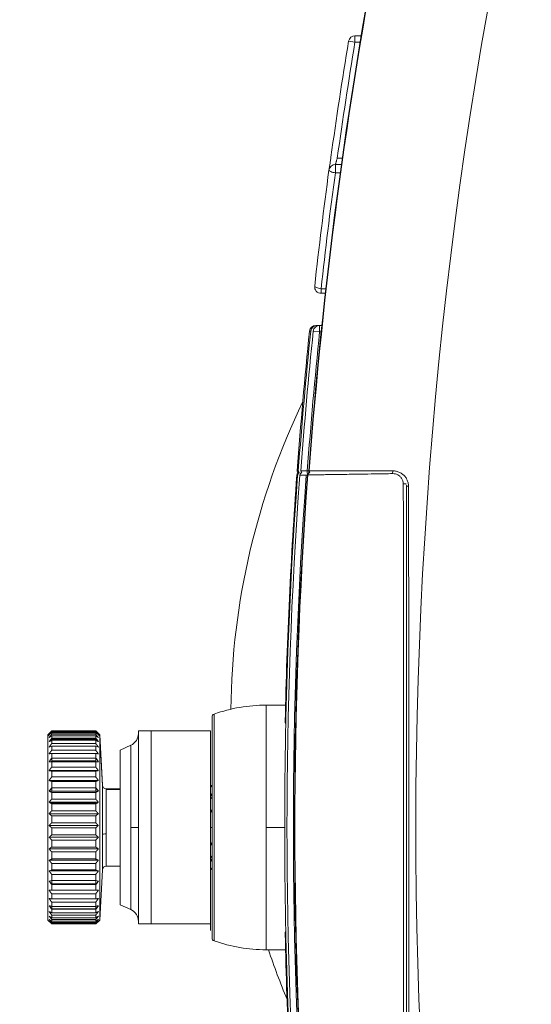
# Model space of a CAD drawing. Header units: centimetres. Extents: x -122 to 72759, y 3298 to 43172.
# Tile 151 of 243: x 30468.44 to 30472.41, y 17231.27 to 17238.92. Entities that reach past the tile are written whole.
import ezdxf
from ezdxf import colors
from ezdxf.entities.mleader import LeaderData, LeaderLine
from ezdxf.math import Vec2, Vec3

# ---------------------------------------------------------------- set-up
doc = ezdxf.new("R2010")
doc.units = ezdxf.units.CM
doc.header["$MEASUREMENT"] = 0
doc.layers.get('0').update_dxf_attribs({"lineweight": 5})
for name, color, linetype, lineweight in [('IS_ARMATURA', 7, 'Continuous', 9), ('IS_INSTAL GAZ_Opis', 7, 'Continuous', 5), ('IS_Text_Odbiornikow_Therm', 7, 'Continuous', 5)]:
    doc.layers.add(name, color=color, linetype=linetype, lineweight=lineweight)
doc.styles.add('Arial-sanit', font='arial.ttf')
doc.styles.add('IS_KS_wewn_opis', font='ARIALN.TTF', dxfattribs={"width": 0.8, "height": 18})

# ---------------------------------------------------------------- blocks, each defined once
blk = doc.blocks.new('G$CD5DA571F')
at = {"color": 0, "linetype": 'Continuous', "lineweight": 0}
for p, q in [((-38.69, -43.822), (-38.69, -43.822)), ((-33.069, -43.818), (-33.069, -43.818)), ((-13.069, -43.818), (-13.069, -43.818)), ((-13.069, -44.225), (-13.069, -44.225)), ((-84.569, -47.515), (-84.569, -47.992)), ((-84.069, -47.992), (-84.569, -47.992)), ((-84.15, -48.485), (-84.069, -47.992)), ((-84.069, -47.598), (-84.069, -47.992)), ((-75.069, -48.973), (-75.069, -49.366)), ((-74.569, -49.043), (-74.569, -49.515)), ((-73.923, -49.515), (-74.569, -49.515)), ((-73.923, -49.132), (-73.923, -49.515)), ((-64.923, -50.256), (-64.923, -50.623)), ((-64.569, -50.623), (-64.569, -50.296)), ((-64.569, -50.623), (-64.923, -50.623)), ((-62.069, -50.567), (-62.069, -50.734)), ((-62.069, -50.931), (-62.069, -50.734)), ((-62.069, -50.734), (-61.569, -50.734)), ((-62.069, -50.931), (-62.069, -51.02)), ((-62.069, -51.02), (-62.061, -51.02)), ((-61.62, -51.231), (-61.569, -50.734)), ((-61.569, -50.619), (-61.569, -50.734)), ((-61.62, -51.428), (-61.62, -51.428)), ((-61.62, -51.517), (-61.611, -51.429)), ((-50.769, -51.693), (-50.769, -51.577)), ((-50.602, -51.693), (-50.769, -51.693)), ((-50.435, -51.685), (-50.434, -51.771)), ((-32.569, -53.382), (-32.569, -54.891)), ((-31.325, -53.354), (-31.326, -53.411)), ((-23.069, -53.445), (-23.069, -54.891)), ((-14.811, -53.411), (-14.813, -53.354)), ((-13.569, -53.382), (-13.569, -54.891)), ((-23.069, -54.891), (-32.569, -54.891)), ((-13.569, -54.891), (-23.069, -54.891)), ((-14.258, -58.918), (-31.879, -58.918)), ((-31.643, -59.085), (-14.494, -59.085)), ((-15.569, -59.205), (-30.569, -59.205)), ((-30.569, -59.205), (-30.569, -63.805)), ((-23.069, -59.205), (-23.069, -59.085)), ((-15.069, -59.205), (-15.569, -59.205)), ((-15.569, -63.805), (-15.569, -59.205)), ((-15.569, -63.805), (-30.569, -63.805)), ((-30.569, -64.805), (-15.569, -64.805)), ((-23.069, -64.805), (-23.069, -65.382)), ((-29.452, -65.382), (-23.069, -65.382)), ((-29.069, -66.205), (-29.452, -65.382)), ((-23.069, -65.382), (-16.685, -65.382)), ((-17.069, -66.205), (-16.685, -65.382)), ((-29.069, -66.205), (-17.069, -66.205)), ((-26.069, -67.296), (-26.069, -66.205)), ((-26.027, -67.296), (-26.027, -66.205)), ((-20.069, -67.296), (-20.069, -66.205)), ((-26.027, -67.296), (-26.069, -67.296)), ((-22.569, -67.296), (-26.027, -67.296)), ((-20.069, -67.296), (-22.569, -67.296)), ((-30.269, -67.801), (-30.569, -68.116)), ((-26.353, -67.595), (-30.269, -67.801)), ((-30.269, -67.801), (-30.168, -67.801)), ((-30.168, -67.801), (-30.267, -67.906)), ((-26.307, -67.595), (-30.168, -67.801)), ((-30.168, -67.801), (-15.868, -67.801)), ((-28.177, -71.731), (-28.177, -67.906)), ((-27.483, -67.906), (-27.483, -71.731)), ((-26.72, -67.906), (-26.72, -71.731)), ((-26.353, -67.595), (-26.307, -67.595)), ((-26.307, -67.595), (-22.522, -67.595)), ((-25.899, -71.731), (-25.899, -67.906)), ((-25.033, -67.906), (-25.033, -71.731)), ((-24.136, -67.906), (-24.136, -71.731)), ((-23.223, -67.906), (-23.223, -71.731)), ((-22.522, -67.595), (-19.784, -67.595)), ((-22.307, -67.906), (-22.307, -71.731)), ((-21.403, -67.906), (-21.403, -71.731)), ((-20.525, -71.731), (-20.525, -67.906)), ((-19.784, -67.595), (-15.868, -67.801)), ((-19.688, -71.731), (-19.688, -67.906)), ((-18.185, -71.731), (-18.185, -67.906)), ((-16.08, -67.985), (-16.08, -68.071)), ((-15.871, -67.957), (-15.871, -67.985)), ((-15.868, -67.801), (-15.569, -68.116)), ((-15.794, -68.026), (-15.794, -68.091)), ((-30.569, -68.116), (-30.568, -68.116)), ((-30.569, -71.531), (-30.569, -68.116)), ((-30.568, -71.531), (-30.568, -68.116)), ((-30.551, -68.116), (-30.551, -71.531)), ((-30.551, -68.116), (-30.494, -68.116)), ((-30.494, -71.531), (-30.494, -68.116)), ((-30.428, -68.116), (-30.428, -71.531)), ((-30.428, -68.116), (-30.303, -68.116)), ((-30.303, -71.531), (-30.303, -68.116)), ((-30.189, -68.116), (-29.999, -68.116)), ((-30.189, -68.116), (-30.189, -71.531)), ((-29.999, -68.116), (-29.999, -71.531)), ((-29.962, -68.086), (-29.962, -71.559)), ((-29.962, -68.116), (-29.871, -68.116)), ((-29.871, -71.531), (-29.871, -68.116)), ((-29.838, -68.116), (-29.585, -68.116)), ((-29.838, -68.116), (-29.838, -71.531)), ((-29.585, -71.531), (-29.585, -68.116)), ((-29.38, -68.116), (-29.068, -68.116)), ((-29.38, -71.531), (-29.38, -68.116)), ((-29.068, -71.531), (-29.068, -68.116)), ((-28.823, -68.116), (-28.456, -68.116)), ((-28.823, -68.116), (-28.823, -71.531)), ((-28.456, -68.116), (-28.231, -68.116)), ((-28.456, -68.116), (-28.456, -71.531)), ((-28.231, -71.531), (-28.231, -68.116)), ((-28.174, -68.116), (-27.76, -68.116)), ((-28.174, -68.116), (-28.174, -71.531)), ((-27.76, -71.531), (-27.76, -68.116)), ((-27.446, -68.116), (-26.99, -68.116)), ((-27.446, -68.116), (-27.446, -71.531)), ((-26.99, -71.531), (-26.99, -68.116)), ((-26.648, -68.116), (-26.157, -68.116)), ((-26.648, -68.116), (-26.648, -71.531)), ((-26.157, -68.116), (-25.899, -68.116)), ((-26.157, -68.116), (-26.157, -71.531)), ((-25.793, -68.116), (-25.276, -68.116)), ((-25.793, -68.116), (-25.793, -71.531)), ((-25.276, -71.531), (-25.276, -68.116)), ((-25.033, -68.116), (-24.971, -68.116)), ((-24.971, -68.116), (-24.971, -71.531)), ((-24.896, -68.116), (-24.361, -68.116)), ((-24.896, -71.531), (-24.896, -68.116)), ((-24.361, -71.531), (-24.361, -68.116)), ((-23.97, -68.116), (-23.424, -68.116)), ((-23.97, -68.116), (-23.97, -71.531)), ((-23.424, -71.531), (-23.424, -68.116)), ((-23.03, -68.116), (-22.483, -68.116)), ((-23.03, -68.116), (-23.03, -71.531)), ((-22.483, -71.531), (-22.483, -68.116)), ((-22.09, -68.116), (-21.55, -68.116)), ((-22.09, -68.116), (-22.09, -71.531)), ((-21.55, -71.531), (-21.55, -68.116)), ((-21.166, -68.116), (-20.642, -68.116)), ((-21.166, -68.116), (-21.166, -71.531)), ((-20.642, -68.116), (-20.525, -68.116)), ((-20.642, -68.116), (-20.642, -71.531)), ((-20.272, -68.116), (-19.771, -68.116)), ((-20.272, -68.116), (-20.272, -71.531)), ((-19.771, -68.116), (-19.688, -68.116)), ((-19.771, -68.116), (-19.771, -71.531)), ((-19.421, -68.116), (-18.953, -68.116)), ((-19.421, -68.116), (-19.421, -71.531)), ((-18.953, -68.116), (-18.692, -68.116)), ((-18.953, -68.116), (-18.953, -71.531)), ((-18.692, -71.531), (-18.692, -68.116)), ((-18.654, -68.097), (-18.654, -71.549)), ((-18.629, -68.116), (-18.2, -68.116)), ((-18.629, -71.531), (-18.629, -68.116)), ((-18.2, -68.116), (-18.185, -68.116)), ((-18.2, -68.116), (-18.2, -71.531)), ((-17.906, -68.116), (-17.523, -68.116)), ((-17.906, -68.116), (-17.906, -71.531)), ((-17.523, -71.531), (-17.523, -68.116)), ((-17.265, -68.116), (-16.934, -68.116)), ((-17.265, -68.116), (-17.265, -71.531)), ((-16.934, -68.116), (-16.757, -68.116)), ((-16.934, -71.531), (-16.934, -68.116)), ((-16.757, -71.531), (-16.757, -68.116)), ((-16.715, -68.116), (-16.442, -68.116)), ((-16.715, -71.531), (-16.715, -68.116)), ((-16.442, -71.531), (-16.442, -68.116)), ((-16.266, -68.116), (-16.054, -68.116)), ((-16.266, -68.116), (-16.266, -71.531)), ((-16.054, -71.531), (-16.054, -68.116)), ((-15.928, -68.112), (-15.928, -71.534)), ((-15.924, -68.116), (-15.776, -68.116)), ((-15.924, -71.531), (-15.924, -68.116)), ((-15.776, -71.531), (-15.776, -68.116)), ((-15.694, -68.116), (-15.614, -68.116)), ((-15.694, -71.531), (-15.694, -68.116)), ((-15.614, -71.531), (-15.614, -68.116)), ((-15.581, -68.116), (-15.569, -68.116)), ((-15.581, -68.116), (-15.581, -71.531)), ((-15.569, -71.531), (-15.569, -68.116)), ((-30.568, -71.531), (-30.569, -71.531)), ((-30.269, -71.831), (-30.569, -71.531)), ((-30.494, -71.531), (-30.551, -71.531)), ((-30.303, -71.531), (-30.428, -71.531)), ((-30.269, -71.831), (-30.168, -71.831)), ((-30.168, -71.831), (-30.267, -71.731)), ((-29.999, -71.531), (-30.189, -71.531)), ((-30.168, -71.831), (-15.869, -71.831)), ((-29.871, -71.531), (-29.962, -71.531)), ((-29.585, -71.531), (-29.838, -71.531)), ((-29.068, -71.531), (-29.38, -71.531)), ((-28.456, -71.531), (-28.823, -71.531)), ((-28.231, -71.531), (-28.456, -71.531)), ((-27.76, -71.531), (-28.174, -71.531)), ((-26.99, -71.531), (-27.446, -71.531)), ((-26.157, -71.531), (-26.648, -71.531)), ((-25.899, -71.531), (-26.157, -71.531)), ((-25.276, -71.531), (-25.793, -71.531)), ((-24.971, -71.531), (-25.033, -71.531)), ((-24.361, -71.531), (-24.896, -71.531)), ((-23.424, -71.531), (-23.97, -71.531)), ((-22.483, -71.531), (-23.03, -71.531)), ((-21.55, -71.531), (-22.09, -71.531)), ((-20.642, -71.531), (-21.166, -71.531)), ((-20.525, -71.531), (-20.642, -71.531)), ((-19.771, -71.531), (-20.272, -71.531)), ((-19.688, -71.531), (-19.771, -71.531)), ((-18.953, -71.531), (-19.421, -71.531)), ((-18.692, -71.531), (-18.953, -71.531)), ((-18.2, -71.531), (-18.629, -71.531)), ((-18.185, -71.531), (-18.2, -71.531)), ((-17.523, -71.531), (-17.906, -71.531)), ((-16.934, -71.531), (-17.265, -71.531)), ((-16.757, -71.531), (-16.934, -71.531)), ((-16.442, -71.531), (-16.715, -71.531)), ((-16.054, -71.531), (-16.266, -71.531)), ((-16.08, -71.574), (-16.08, -71.655)), ((-15.776, -71.531), (-15.924, -71.531)), ((-15.871, -71.655), (-15.871, -71.682)), ((-15.869, -71.831), (-15.569, -71.531)), ((-15.794, -71.554), (-15.794, -71.617)), ((-15.614, -71.531), (-15.694, -71.531)), ((-15.569, -71.531), (-15.581, -71.531))]:
    blk.add_line(p, q, dxfattribs=at)
blk.add_circle((-21, 1), 174.337)
for centre, radius, start, end in [((15.431, -0.005), 37.876, 201.35453, 248.64547), ((-23.069, 321.495), 364.768, 259.09617, 286.81154), ((-39.819, -43.505), 0.5, 320.46195, 320.48205), ((-23.069, 321.495), 374.489, 260.62539, 262.01835), ((-23.069, 321.495), 374.715, 264.09485, 265.7584), ((-23.069, 321.495), 374.215, 264.09485, 265.75499), ((-31.569, -0.813), 56.82, 244.3708, 269.30805), ((-31.569, -0.813), 56.82, 288.46902, 292.61392), ((-20.469, -54.891), 12.1, 180, 199.43915), ((-31.643, -58.835), 0.25, 199.43915, 270)]:
    blk.add_arc(centre, radius, start, end, dxfattribs=at)
at = {"color": 0, "linetype": 'Continuous', "lineweight": 0, "extrusion": (0, 1.83697e-16, -1)}
for centre, radius, start, end in [((-15.431, -0.005), 39.5, 292.22954, 337.77046), ((-15.431, -0.005), 39, 292.22954, 337.77046), ((40.186, -43.505), 0.5, 219.57006, 219.5885), ((23.069, 321.495), 374.1, 274.24859, 280.76499), ((23.069, 321.495), 374.065, 274.24883, 280.76499), ((84.069, -47.992), 0.5, 279.37461, 0), ((23.069, 321.495), 374.989, 277.98165, 279.37461), ((74.069, -49.515), 0.5, 277.79537, 0), ((65.069, -50.623), 0.5, 180, 276.23351), ((61.569, -50.931), 0.5, 275.90206, 0), ((61.569, -51.02), 0.5, 275.90065, 0), ((23.069, 321.495), 374.911, 274.23938, 275.90206), ((23.069, 321.495), 374.911, 274.23938, 275.90206), ((23.069, 321.495), 375, 274.23838, 275.90065), ((23.069, 321.493), 374.145, 265.80269, 274.19731), ((23.069, 321.493), 374.18, 265.80299, 274.19701), ((23.069, 321.493), 374.265, 265.80697, 274.19303), ((23.069, 321.493), 374.765, 265.81113, 274.18887), ((23.069, 321.493), 374.938, 265.81353, 274.18647), ((23.069, 321.493), 374.938, 265.81353, 274.18647), ((23.069, 321.493), 374.995, 271.26173, 274.18568), ((23.069, 321.493), 374.995, 265.81432, 268.73827), ((31.315, -52.911), 0.5, 243.55226, 271.26173), ((14.822, -52.911), 0.5, 268.73827, 296.44774), ((25.669, -54.891), 12.1, 180, 199.43915), ((14.494, -58.835), 0.25, 199.43915, 270), ((30.359, -65.805), 1, 90, 155), ((15.779, -65.805), 1, 25, 90), ((26.369, -67.296), 0.3, 180, 267), ((19.769, -67.296), 0.3, 273, 0)]:
    blk.add_arc(centre, radius, start, end, dxfattribs=at)
at = {"color": 0, "linetype": 'Continuous', "lineweight": 0, "extrusion": (1.36651e-37, 1.83697e-16, -1)}
blk.add_ellipse((-49.752, -44.205), major_axis=(0, 0.2), ratio=0.013767, start_param=-1.757277, end_param=-0.394952, dxfattribs=at)
at = {"color": 0, "linetype": 'Continuous', "lineweight": 0}
for centre, major_axis, ratio, start_param, end_param in [((-49.569, -43.805), (0, -0.2), 0.011141, -1.418406, 0), ((-50.769, -45.005), (0.2, 0), 0.282617, -1.592153, -1.1182), ((-28.853, 310.43), (0, -363.017), 0.956352, -0.130185, -0.104082), ((-50.441, -51.383), (0.027, -0.503), 0.000026, 2.605699, 2.606353), ((-50.769, -51.356), (0.2, 0), 0.929311, -1.639728, -0.828623), ((-50.434, -51.771), (-0.009, -0.501), 0.000013, -1.570794, -0.041345), ((-50.769, -51.994), (0.2, 0), 0.998957, -1.644749, -0.735798), ((-50.769, -52.19), (0.2, 0), 0.999673, -1.644763, -0.676556), ((-50.769, -52.279), (0.2, 0), 0.999998, -1.64477, -0.431787), ((-50.43, -52.001), (-0.009, -0.501), 0.000012, -0.483257, -0.000019), ((-23.069, -56.746), (3.579, 0), 0.965926, -2.398589, -2.350362), ((-23.069, -55.987), (3.5, 0), 0.965926, -1.982983, -1.882729), ((-23.069, -55.987), (3.5, 0), 0.965926, -1.258863, -1.158609), ((-23.069, -56.746), (3.579, 0), 0.965926, -0.79123, -0.743004), ((-22.519, -67.296), (0, -0.3), 0.166572, -1.570796, -0.05236), ((-13.908, -90.657), (0, -28.376), 0.933509, -2.501102, -2.488774), ((-11.221, -90.657), (-0.003, -28.376), 0.999947, -2.50101, -2.488683), ((-10.197, -90.657), (0, -28.376), 0.925946, -2.501097, -2.48877), ((-33.355, -90.657), (0, 28.376), 0.49073, -0.652821, -0.640494), ((-13.463, -90.657), (0, -28.376), 0.416461, -2.501099, -2.488772), ((-14.614, -90.657), (0, -28.376), 0.29923, -2.501099, -2.488772), ((-15.897, -90.657), (0, -28.376), 0.17728, -2.501099, -2.488772), ((-35.592, -90.657), (0, 28.376), 0.98416, -0.652826, -0.640499), ((-17.294, -90.657), (0, -28.376), 0.052534, -2.501099, -2.488772), ((-33.612, -90.657), (0, 28.376), 0.980311, -0.652816, -0.640489), ((-20.872, -90.657), (0, 28.376), 0.238727, -0.65282, -0.650332), ((-31.444, -90.657), (0, 28.376), 0.900406, -0.652819, -0.640492), ((-30.152, -90.657), (0, 28.376), 0.838779, -0.652819, -0.640492), ((-14.485, -48.628), (0, -28.297), 0.933509, -0.627723, -0.615586), ((-11.838, -48.628), (0.003, -28.297), 0.999947, -0.627831, -0.615695), ((-10.769, -48.628), (0, -28.297), 0.925945, -0.627728, -0.615592), ((-33.052, -48.628), (0, 28.297), 0.49073, -2.526003, -2.513867), ((-13.721, -48.628), (0, -28.297), 0.416461, -0.627726, -0.61559), ((-14.799, -48.628), (0, -28.297), 0.29923, -0.627726, -0.61559), ((-16.007, -48.628), (0, -28.297), 0.17728, -0.627726, -0.615589), ((-34.985, -48.628), (0, 28.297), 0.98416, -2.525997, -2.513861), ((-17.327, -48.628), (0, -28.297), 0.052534, -0.627725, -0.615589), ((-33.007, -48.628), (0, 28.297), 0.980311, -2.526009, -2.513873), ((-20.725, -48.628), (0, 28.297), 0.238728, -2.516316, -2.513867), ((-30.888, -48.628), (0, 28.297), 0.900406, -2.526006, -2.513869), ((-29.634, -48.628), (0, 28.297), 0.838779, -2.526005, -2.513869)]:
    blk.add_ellipse(centre, major_axis=major_axis, ratio=ratio, start_param=start_param, end_param=end_param, dxfattribs=at)
at = {"color": 0, "linetype": 'Continuous', "lineweight": 0, "extrusion": (0, 1.83697e-16, -1)}
for centre, major_axis, ratio, start_param, end_param in [((-46.266, -43.805), (0.198, -0.026), 0.000029, 0, 0.000116), ((-61.569, -50.931), (-0.5, 0), 0.999671, -1.46782, 0), ((-50.769, -51.979), (-0.015, -0.5), 0.000007, -0.00182, 0.60529), ((-23.069, -56.898), (-4, 0), 0.965926, -0.639927, -0.601742), ((-23.069, -56.121), (-4, 0), 0.965926, -0.924134, -0.874216), ((-23.069, -56.112), (-3.871, 0), 0.965926, -0.974076, -0.91915), ((-23.069, -56.121), (-4, 0), 0.965926, -2.267376, -2.217459), ((-23.069, -56.898), (-4, 0), 0.965926, -2.539851, -2.501665), ((-25.265, -90.657), (0, 28.376), 0.238727, -0.65282, -0.640493)]:
    blk.add_ellipse(centre, major_axis=major_axis, ratio=ratio, start_param=start_param, end_param=end_param, dxfattribs=at)
at = {"color": 0, "linetype": 'Continuous', "lineweight": 0, "extrusion": (1.37753e-40, 1.83697e-16, -1)}
blk.add_ellipse((-39.819, -43.805), major_axis=(0, -0.2), ratio=0.049611, start_param=-1.478073, end_param=-1.477452, dxfattribs=at)
at = {"color": 0, "linetype": 'Continuous', "lineweight": 0, "extrusion": (2.81186e-32, 1.83697e-16, -1)}
blk.add_ellipse((-50.552, -45.019), major_axis=(-0.2, -0.003), ratio=0.273666, start_param=-1.545471, end_param=-0.86141, dxfattribs=at)
at = {"color": 0, "linetype": 'Continuous', "lineweight": 0, "extrusion": (1.32504e-31, 1.83697e-16, -1)}
blk.add_ellipse((-74.069, -49.515), major_axis=(-0.068, -0.495), ratio=0.289746, start_param=-1.610442, end_param=0, dxfattribs=at)
at = {"color": 0, "linetype": 'Continuous', "lineweight": 0, "extrusion": (1.57156e-31, 1.83697e-16, -1)}
blk.add_ellipse((-65.069, -50.623), major_axis=(-0.054, -0.497), ratio=0.290637, start_param=-1.602531, end_param=0, dxfattribs=at)
at = {"color": 0, "linetype": 'Continuous', "lineweight": 0, "extrusion": (9.52883e-44, 1.83697e-16, -1)}
blk.add_ellipse((-61.569, -50.734), major_axis=(-0.5, 0), ratio=0.998952, start_param=-1.467839, end_param=0, dxfattribs=at)
at = {"color": 0, "linetype": 'Continuous', "lineweight": 0, "extrusion": (7.54965e-32, 1.83697e-16, -1)}
blk.add_ellipse((-50.769, -51.693), major_axis=(-0.015, -0.5), ratio=0.000003, start_param=0.045556, end_param=1.570786, dxfattribs=at)
at = {"color": 0, "linetype": 'Continuous', "lineweight": 0, "extrusion": (2.04149e-32, 1.83697e-16, -1)}
blk.add_ellipse((-50.439, -51.463), major_axis=(-0.2, -0.003), ratio=0.929137, start_param=-1.486483, end_param=-0.219249, dxfattribs=at)
at = {"color": 0, "linetype": 'Continuous', "lineweight": 0, "extrusion": (4.19853e-32, 1.83697e-16, -1)}
blk.add_ellipse((-50.429, -52.072), major_axis=(-0.2, -0.003), ratio=0.999138, start_param=-1.480311, end_param=-0.269045, dxfattribs=at)
at = {"color": 0, "linetype": 'Continuous', "lineweight": 0, "extrusion": (-3.9289e-32, 1.83697e-16, -1)}
blk.add_ellipse((-50.426, -52.245), major_axis=(-0.2, -0.003), ratio=0.999771, start_param=-1.480296, end_param=-0.342505, dxfattribs=at)
at = {"color": 0, "linetype": 'Continuous', "lineweight": 0, "extrusion": (-1.38667e-32, 1.83697e-16, -1)}
blk.add_ellipse((-50.424, -52.303), major_axis=(-0.2, -0.003), ratio=0.999982, start_param=-1.480291, end_param=-0.446193, dxfattribs=at)
at = {"color": 0, "linetype": 'Continuous', "lineweight": 0, "extrusion": (-1.34525e-43, 1.83697e-16, -1)}
blk.add_ellipse((-23.069, -56.894), major_axis=(-3.942, 0), ratio=0.965926, start_param=-0.652309, end_param=-0.613222, dxfattribs=at)
at = {"color": 0, "linetype": 'Continuous', "lineweight": 0, "extrusion": (8.96831e-44, 1.83697e-16, -1)}
blk.add_ellipse((-23.069, -56.112), major_axis=(-3.871, 0), ratio=0.965926, start_param=-2.222442, end_param=-2.167516, dxfattribs=at)
at = {"color": 0, "linetype": 'Continuous', "lineweight": 0, "extrusion": (2.33176e-42, 1.83697e-16, -1)}
blk.add_ellipse((-23.069, -56.894), major_axis=(-3.942, 0), ratio=0.965926, start_param=-2.528371, end_param=-2.489284, dxfattribs=at)
at = {"color": 0, "linetype": 'Continuous', "lineweight": 0, "extrusion": (-9.12184e-36, 1.83697e-16, -1)}
blk.add_ellipse((-13.534, -90.657), major_axis=(0, 28.376), ratio=0.947832, start_param=-0.652818, end_param=-0.650329, dxfattribs=at)
at = {"color": 0, "linetype": 'Continuous', "lineweight": 0, "extrusion": (2.35099e-38, 1.83697e-16, -1)}
blk.add_ellipse((-16.356, -90.657), major_axis=(0, 28.376), ratio=0.135518, start_param=-0.652821, end_param=-0.650332, dxfattribs=at)
at = {"color": 0, "linetype": 'Continuous', "lineweight": 0, "extrusion": (1.88079e-36, 1.83697e-16, -1)}
blk.add_ellipse((-11.018, -90.657), major_axis=(0.001, 28.376), ratio=0.998619, start_param=-0.652838, end_param=-0.650452, dxfattribs=at)
at = {"color": 0, "linetype": 'Continuous', "lineweight": 0, "extrusion": (-9.40395e-38, 1.83697e-16, -1)}
blk.add_ellipse((-14.119, -48.628), major_axis=(0, 28.297), ratio=0.947832, start_param=-2.51632, end_param=-2.51387, dxfattribs=at)
at = {"color": 0, "linetype": 'Continuous', "lineweight": 0, "extrusion": (4.0437e-36, 1.83697e-16, -1)}
blk.add_ellipse((-25.413, -48.628), major_axis=(0, 28.297), ratio=0.238728, start_param=-2.526004, end_param=-2.513867, dxfattribs=at)
at = {"color": 0, "linetype": 'Continuous', "lineweight": 0, "extrusion": (-2.55788e-35, 1.83697e-16, -1)}
blk.add_ellipse((-11.635, -48.628), major_axis=(-0.001, 28.297), ratio=0.998619, start_param=-2.516196, end_param=-2.513847, dxfattribs=at)
at = {"color": 0, "linetype": 'Continuous', "lineweight": 0, "extrusion": (2.25695e-36, 1.83697e-16, -1)}
blk.add_ellipse((-16.44, -48.628), major_axis=(0, 28.297), ratio=0.135518, start_param=-2.516316, end_param=-2.513867, dxfattribs=at)
at = {"color": 0, "linetype": 'Continuous', "lineweight": 0}
for points, knots in [([(-50.773, -45.061), (-50.773, -44.967), (-50.762, -44.875), (-50.742, -44.787), (-50.722, -44.698), (-50.692, -44.611), (-50.653, -44.529), (-50.614, -44.448), (-50.567, -44.37), (-50.512, -44.3), (-50.457, -44.23), (-50.396, -44.166), (-50.327, -44.11), (-50.259, -44.053), (-50.185, -44.004), (-50.104, -43.963), (-50.022, -43.922), (-49.934, -43.89), (-49.845, -43.868), (-49.755, -43.846), (-49.665, -43.835), (-49.571, -43.835)], [0, 0, 0, 0, 0.142857, 0.142857, 0.142857, 0.285714, 0.285714, 0.285714, 0.428571, 0.428571, 0.428571, 0.571429, 0.571429, 0.571429, 0.714286, 0.714286, 0.714286, 0.857143, 0.857143, 0.857143, 1, 1, 1, 1]), ([(-49.754, -44.242), (-49.835, -44.242), (-49.911, -44.254), (-49.985, -44.277), (-50.058, -44.299), (-50.129, -44.333), (-50.192, -44.375), (-50.254, -44.417), (-50.309, -44.466), (-50.354, -44.517), (-50.398, -44.569), (-50.434, -44.622), (-50.463, -44.679), (-50.492, -44.735), (-50.515, -44.794), (-50.531, -44.859), (-50.547, -44.925), (-50.557, -44.997), (-50.556, -45.074)], [0, 0, 0, 0, 0.166667, 0.166667, 0.166667, 0.333333, 0.333333, 0.333333, 0.5, 0.5, 0.5, 0.666667, 0.666667, 0.666667, 0.833333, 0.833333, 0.833333, 1, 1, 1, 1]), ([(3.617, -44.242), (1.334, -44.239), (-0.905, -44.236), (-3.086, -44.233), (-5.268, -44.231), (-7.392, -44.229), (-9.498, -44.227), (-11.604, -44.226), (-13.692, -44.224), (-15.731, -44.224), (-17.77, -44.223), (-19.76, -44.222), (-21.769, -44.222), (-23.779, -44.222), (-25.806, -44.222), (-27.915, -44.223), (-30.024, -44.223), (-32.213, -44.224), (-34.509, -44.226), (-36.805, -44.227), (-39.208, -44.229), (-41.745, -44.232), (-44.282, -44.234), (-46.955, -44.238), (-49.754, -44.242)], [0, 0, 0, 0, 0.125, 0.125, 0.125, 0.25, 0.25, 0.25, 0.375, 0.375, 0.375, 0.5, 0.5, 0.5, 0.625, 0.625, 0.625, 0.75, 0.75, 0.75, 0.875, 0.875, 0.875, 1, 1, 1, 1]), ([(-49.571, -43.835), (-47.11, -43.832), (-44.682, -43.829), (-42.324, -43.826), (-39.967, -43.823), (-37.679, -43.821), (-35.345, -43.82), (-33.012, -43.818), (-30.631, -43.817), (-28.26, -43.816), (-25.888, -43.816), (-23.525, -43.815), (-21.115, -43.816), (-18.704, -43.816), (-16.246, -43.817), (-13.686, -43.818), (-11.126, -43.819), (-8.465, -43.821), (-5.621, -43.824), (-2.777, -43.827), (0.249, -43.83), (3.434, -43.835)], [0, 0, 0, 0, 0.142857, 0.142857, 0.142857, 0.285714, 0.285714, 0.285714, 0.428571, 0.428571, 0.428571, 0.571429, 0.571429, 0.571429, 0.714286, 0.714286, 0.714286, 0.857143, 0.857143, 0.857143, 1, 1, 1, 1]), ([(-49.569, -44.005), (-47.109, -44.005), (-44.681, -44.005), (-42.323, -44.005), (-39.966, -44.005), (-37.679, -44.005), (-35.345, -44.005), (-33.011, -44.005), (-30.631, -44.005), (-28.26, -44.005), (-25.888, -44.005), (-23.525, -44.005), (-21.115, -44.005), (-18.704, -44.005), (-16.246, -44.005), (-13.687, -44.005), (-11.127, -44.005), (-8.466, -44.005), (-5.622, -44.005), (-2.778, -44.005), (0.249, -44.005), (3.431, -44.005)], [0, 0, 0, 0, 0.142857, 0.142857, 0.142857, 0.285714, 0.285714, 0.285714, 0.428571, 0.428571, 0.428571, 0.571429, 0.571429, 0.571429, 0.714286, 0.714286, 0.714286, 0.857143, 0.857143, 0.857143, 1, 1, 1, 1]), ([(-50.782, -51.542), (-50.782, -51.438), (-50.782, -51.32), (-50.782, -51.191), (-50.782, -51.062), (-50.781, -50.922), (-50.781, -50.758), (-50.781, -50.595), (-50.781, -50.407), (-50.78, -50.194), (-50.78, -49.981), (-50.78, -49.743), (-50.779, -49.479), (-50.779, -49.215), (-50.779, -48.924), (-50.778, -48.602), (-50.778, -48.28), (-50.777, -47.926), (-50.777, -47.546), (-50.776, -47.166), (-50.775, -46.761), (-50.775, -46.344), (-50.774, -45.928), (-50.774, -45.5), (-50.773, -45.061)], [0, 0, 0, 0, 0.125, 0.125, 0.125, 0.25, 0.25, 0.25, 0.375, 0.375, 0.375, 0.5, 0.5, 0.5, 0.625, 0.625, 0.625, 0.75, 0.75, 0.75, 0.875, 0.875, 0.875, 1, 1, 1, 1]), ([(-50.556, -45.074), (-50.549, -45.487), (-50.543, -45.873), (-50.538, -46.23), (-50.532, -46.588), (-50.527, -46.917), (-50.522, -47.223), (-50.517, -47.529), (-50.513, -47.812), (-50.509, -48.075), (-50.505, -48.337), (-50.501, -48.579), (-50.497, -48.802), (-50.494, -49.026), (-50.491, -49.231), (-50.488, -49.421), (-50.485, -49.61), (-50.482, -49.783), (-50.48, -49.943), (-50.477, -50.103), (-50.475, -50.249), (-50.473, -50.383), (-50.471, -50.516), (-50.469, -50.637), (-50.467, -50.749), (-50.465, -50.862), (-50.463, -50.965), (-50.462, -51.066), (-50.46, -51.167), (-50.459, -51.264), (-50.457, -51.362), (-50.456, -51.459), (-50.454, -51.556), (-50.453, -51.648)], [0, 0, 0, 0, 0.090909, 0.090909, 0.090909, 0.181818, 0.181818, 0.181818, 0.272727, 0.272727, 0.272727, 0.363636, 0.363636, 0.363636, 0.454545, 0.454545, 0.454545, 0.545455, 0.545455, 0.545455, 0.636364, 0.636364, 0.636364, 0.727273, 0.727273, 0.727273, 0.818182, 0.818182, 0.818182, 0.909091, 0.909091, 0.909091, 1, 1, 1, 1]), ([(-75.069, -49.366), (-75.028, -49.377), (-74.988, -49.388), (-74.95, -49.399), (-74.912, -49.41), (-74.876, -49.42), (-74.841, -49.43), (-74.807, -49.44), (-74.774, -49.449), (-74.744, -49.458), (-74.715, -49.467), (-74.688, -49.474), (-74.667, -49.481), (-74.645, -49.487), (-74.628, -49.492), (-74.614, -49.497), (-74.6, -49.501), (-74.59, -49.504), (-74.582, -49.507), (-74.574, -49.51), (-74.569, -49.511), (-74.569, -49.512)], [0, 0, 0, 0, 0.142857, 0.142857, 0.142857, 0.285714, 0.285714, 0.285714, 0.428571, 0.428571, 0.428571, 0.571429, 0.571429, 0.571429, 0.714286, 0.714286, 0.714286, 0.857143, 0.857143, 0.857143, 1, 1, 1, 1]), ([(-74.212, -49.994), (-74.23, -49.992), (-74.252, -49.988), (-74.327, -49.977), (-74.388, -49.968), (-74.534, -49.947), (-74.622, -49.934), (-74.81, -49.907), (-74.914, -49.892), (-75.058, -49.872), (-75.098, -49.866), (-75.138, -49.861)], [0.981032, 0.981032, 0.981032, 0.981032, 1.139968, 1.139968, 1.431612, 1.431612, 1.744247, 1.744247, 2.063249, 2.063249, 2.183917, 2.183917, 2.183917, 2.183917]), ([(-50.634, -51.526), (-50.637, -51.528), (-50.639, -51.53), (-50.658, -51.546), (-50.677, -51.557), (-50.717, -51.572), (-50.738, -51.576), (-50.768, -51.578), (-50.775, -51.578), (-50.783, -51.577)], [0.1663356, 0.1663356, 0.1663356, 0.1663356, 0.1763995, 0.1763995, 0.2401272, 0.2401272, 0.3038545, 0.3038545, 0.3277208, 0.3277208, 0.3277208, 0.3277208]), ([(-50.783, -51.577), (-50.783, -51.577), (-50.783, -51.576), (-50.783, -51.575), (-50.783, -51.57), (-50.783, -51.559), (-50.782, -51.542)], [0.8090385, 0.8090385, 0.8090385, 0.8090385, 0.8571429, 0.8571429, 0.8571429, 1, 1, 1, 1]), ([(-50.453, -51.684), (-50.475, -51.682), (-50.497, -51.677), (-50.536, -51.66), (-50.554, -51.649), (-50.586, -51.621), (-50.6, -51.604), (-50.622, -51.567), (-50.63, -51.547), (-50.634, -51.526), (-50.634, -51.526), (-50.634, -51.526)], [0, 0, 0, 0, 0.0647984, 0.0647984, 0.1284872, 0.1284872, 0.1922159, 0.1922159, 0.2559431, 0.2559431, 0.2564464, 0.2564464, 0.2564464, 0.2564464]), ([(-50.453, -51.648), (-50.453, -51.665), (-50.453, -51.68), (-50.453, -51.684), (-50.453, -51.684)], [0, 0, 0, 0, 0.0833333, 0.1264198, 0.1264198, 0.1264198, 0.1264198]), ([(-50.613, -52.315), (-50.618, -52.323), (-50.625, -52.329), (-50.646, -52.35), (-50.664, -52.362), (-50.702, -52.38), (-50.723, -52.386), (-50.757, -52.39), (-50.77, -52.391), (-50.783, -52.39)], [0.1348278, 0.1348278, 0.1348278, 0.1348278, 0.1619272, 0.1619272, 0.2252247, 0.2252247, 0.2885223, 0.2885223, 0.3277742, 0.3277742, 0.3277742, 0.3277742]), ([(-50.44, -52.445), (-50.462, -52.443), (-50.483, -52.438), (-50.523, -52.421), (-50.541, -52.41), (-50.573, -52.382), (-50.587, -52.365), (-50.604, -52.337), (-50.609, -52.326), (-50.613, -52.315)], [0, 0, 0, 0, 0.0647984, 0.0647984, 0.1284873, 0.1284873, 0.192216, 0.192216, 0.226607, 0.226607, 0.226607, 0.226607]), ([(-30.569, -64.805), (-30.569, -64.805), (-30.569, -64.809), (-30.569, -64.774), (-30.569, -64.734), (-30.569, -64.539), (-30.569, -64.447), (-30.569, -64.258), (-30.569, -64.159), (-30.569, -63.983), (-30.569, -63.888), (-30.569, -63.805)], [-1.6600196, -1.6600196, -1.6600196, -1.6600196, -1.51337, -1.51337, -1.3667204, -1.3667204, -1.305381, -1.305381, -1.2698658, -1.2698658, -1.2450147, -1.2450147, -1.2450147, -1.2450147]), ([(-15.569, -63.805), (-15.569, -63.888), (-15.569, -63.983), (-15.569, -64.159), (-15.569, -64.258), (-15.569, -64.447), (-15.569, -64.539), (-15.569, -64.734), (-15.569, -64.774), (-15.569, -64.809), (-15.569, -64.805), (-15.569, -64.805)], [-0.4150049, -0.4150049, -0.4150049, -0.4150049, -0.3901538, -0.3901538, -0.3546386, -0.3546386, -0.2932992, -0.2932992, -0.1466496, -0.1466496, 0, 0, 0, 0])]:
    blk.add_open_spline(points, degree=3, knots=knots, dxfattribs=at)
for points in [[(-49.687, -44.012), (-49.648, -44.007), (-49.608, -44.005), (-49.569, -44.005)], [(-47.378, -43.832), (-47.378, -43.832), (-47.378, -43.832), (-47.378, -43.832)], [(-47.293, -43.832), (-47.293, -43.832), (-47.293, -43.832), (-47.293, -43.832)], [(-39.115, -43.823), (-39.115, -43.823), (-39.116, -43.823), (-39.116, -43.823)], [(-50.77, -44.972), (-50.77, -44.973), (-50.77, -44.975), (-50.77, -44.976)], [(-65.123, -51.12), (-68.132, -50.791), (-71.137, -50.421), (-74.136, -50.011)], [(-50.474, -50.284), (-50.474, -50.284), (-50.474, -50.284), (-50.474, -50.284)], [(-50.471, -50.51), (-50.471, -50.51), (-50.471, -50.51), (-50.471, -50.51)], [(-50.463, -51.025), (-50.463, -51.025), (-50.463, -51.025), (-50.463, -51.025)], [(-50.453, -51.648), (-50.453, -51.648), (-50.453, -51.648), (-50.453, -51.648)]]:
    blk.add_open_spline(points, degree=3, dxfattribs=at)
for points, weights in [([(-30.362, -67.906), (-30.464, -68.008), (-30.568, -68.116)], [1.03637568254, 1.03809299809, 1.03944319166]), ([(-30.551, -68.116), (-30.456, -68.008), (-30.362, -67.906)], [1.03944319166, 1.03809299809, 1.03637568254]), ([(-30.267, -67.906), (-30.379, -68.008), (-30.494, -68.116)], [1.03637568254, 1.03809299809, 1.03944319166]), ([(-30.428, -68.116), (-30.346, -68.008), (-30.267, -67.906)], [1.03944319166, 1.03809299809, 1.03637568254]), ([(-30.057, -67.906), (-30.179, -68.008), (-30.303, -68.116)], [1.03637568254, 1.03809299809, 1.03944319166]), ([(-30.189, -68.116), (-30.123, -68.008), (-30.057, -67.906)], [1.03944319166, 1.03809299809, 1.03637568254]), ([(-29.838, -68.116), (-29.787, -68.008), (-29.738, -67.906)], [1.03944319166, 1.03809299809, 1.03637568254]), ([(-29.314, -67.906), (-29.447, -68.008), (-29.585, -68.116)], [1.03637568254, 1.03809299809, 1.03944319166]), ([(-28.79, -67.906), (-28.927, -68.008), (-29.068, -68.116)], [1.03637568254, 1.03809299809, 1.03944319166]), ([(-28.823, -68.116), (-28.806, -68.008), (-28.79, -67.906)], [1.03944319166, 1.03809299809, 1.03637568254]), ([(-28.174, -68.116), (-28.176, -68.008), (-28.177, -67.906)], [1.03944319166, 1.03809299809, 1.03637568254]), ([(-27.483, -67.906), (-27.62, -68.008), (-27.76, -68.116)], [1.03637568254, 1.03809299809, 1.03944319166]), ([(-27.446, -68.116), (-27.465, -68.008), (-27.483, -67.906)], [1.03944319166, 1.03809299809, 1.03637568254]), ([(-26.72, -67.906), (-26.853, -68.008), (-26.99, -68.116)], [1.03637568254, 1.03809299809, 1.03944319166]), ([(-26.648, -68.116), (-26.684, -68.008), (-26.72, -67.906)], [1.03944319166, 1.03809299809, 1.03637568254]), ([(-25.793, -68.116), (-25.847, -68.008), (-25.899, -67.906)], [1.03944319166, 1.03809299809, 1.03637568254]), ([(-25.033, -67.906), (-25.153, -68.008), (-25.276, -68.116)], [1.03637568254, 1.03809299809, 1.03944319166]), ([(-24.971, -68.116), (-24.947, -68.095), (-24.924, -68.074)], [1.03944319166, 1.03917425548, 1.03889075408]), ([(-24.136, -67.906), (-24.247, -68.008), (-24.361, -68.116)], [1.03637568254, 1.03809299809, 1.03944319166]), ([(-23.97, -68.116), (-24.054, -68.008), (-24.136, -67.906)], [1.03944319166, 1.03809299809, 1.03637568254]), ([(-23.223, -67.906), (-23.322, -68.008), (-23.424, -68.116)], [1.03637568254, 1.03809299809, 1.03944319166]), ([(-23.03, -68.116), (-23.128, -68.008), (-23.223, -67.906)], [1.03944319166, 1.03809299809, 1.03637568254]), ([(-22.307, -67.906), (-22.394, -68.008), (-22.483, -68.116)], [1.03637568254, 1.03809299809, 1.03944319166]), ([(-22.09, -68.116), (-22.2, -68.008), (-22.307, -67.906)], [1.03944319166, 1.03809299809, 1.03637568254]), ([(-21.403, -67.906), (-21.476, -68.008), (-21.55, -68.116)], [1.03637568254, 1.03809299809, 1.03944319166]), ([(-21.166, -68.116), (-21.286, -68.008), (-21.403, -67.906)], [1.03944319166, 1.03809299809, 1.03637568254]), ([(-20.272, -68.116), (-20.4, -68.008), (-20.525, -67.906)], [1.03944319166, 1.03809299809, 1.03637568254]), ([(-19.421, -68.116), (-19.556, -68.008), (-19.688, -67.906)], [1.03944319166, 1.03809299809, 1.03637568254]), ([(-17.906, -68.116), (-18.048, -68.008), (-18.185, -67.906)], [1.03944319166, 1.03809299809, 1.03637568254]), ([(-17.544, -67.906), (-17.533, -68.008), (-17.523, -68.116)], [1.03637568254, 1.03809299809, 1.03944319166]), ([(-17.265, -68.116), (-17.406, -68.008), (-17.544, -67.906)], [1.03944319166, 1.03809299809, 1.03637568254]), ([(-16.989, -67.906), (-16.962, -68.008), (-16.934, -68.116)], [1.03637568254, 1.03809299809, 1.03944319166]), ([(-16.531, -67.906), (-16.487, -68.008), (-16.442, -68.116)], [1.03637568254, 1.03809299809, 1.03944319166]), ([(-16.266, -68.116), (-16.4, -68.008), (-16.531, -67.906)], [1.03944319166, 1.03809299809, 1.03637568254]), ([(-16.175, -67.906), (-16.115, -68.008), (-16.054, -68.116)], [1.03637568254, 1.03809299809, 1.03944319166]), ([(-15.928, -67.906), (-15.853, -68.008), (-15.776, -68.116)], [1.03637568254, 1.03809299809, 1.03944319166]), ([(-15.794, -67.906), (-15.705, -68.008), (-15.614, -68.116)], [1.03637568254, 1.03809299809, 1.03944319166]), ([(-15.581, -68.116), (-15.689, -68.008), (-15.794, -67.906)], [1.03944319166, 1.03809299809, 1.03637568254]), ([(-30.568, -71.531), (-30.464, -71.633), (-30.362, -71.731)], [1.0432686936, 1.04187473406, 1.04011243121]), ([(-30.362, -71.731), (-30.456, -71.633), (-30.551, -71.531)], [1.04011243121, 1.04187473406, 1.0432686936]), ([(-30.494, -71.531), (-30.379, -71.633), (-30.267, -71.731)], [1.0432686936, 1.04187473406, 1.04011243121]), ([(-30.267, -71.731), (-30.346, -71.633), (-30.428, -71.531)], [1.04011243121, 1.04187473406, 1.0432686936]), ([(-30.303, -71.531), (-30.179, -71.633), (-30.057, -71.731)], [1.0432686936, 1.04187473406, 1.04011243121]), ([(-30.057, -71.731), (-30.123, -71.633), (-30.189, -71.531)], [1.04011243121, 1.04187473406, 1.0432686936]), ([(-29.738, -71.731), (-29.787, -71.633), (-29.838, -71.531)], [1.04011243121, 1.04187473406, 1.0432686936]), ([(-29.585, -71.531), (-29.447, -71.633), (-29.314, -71.731)], [1.0432686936, 1.04187473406, 1.04011243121]), ([(-29.068, -71.531), (-28.927, -71.633), (-28.79, -71.731)], [1.0432686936, 1.04187473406, 1.04011243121]), ([(-28.79, -71.731), (-28.806, -71.633), (-28.823, -71.531)], [1.04011243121, 1.04187473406, 1.0432686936]), ([(-28.177, -71.731), (-28.176, -71.633), (-28.174, -71.531)], [1.04011243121, 1.04187473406, 1.0432686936]), ([(-27.76, -71.531), (-27.62, -71.633), (-27.483, -71.731)], [1.0432686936, 1.04187473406, 1.04011243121]), ([(-27.483, -71.731), (-27.465, -71.633), (-27.446, -71.531)], [1.04011243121, 1.04187473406, 1.0432686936]), ([(-26.99, -71.531), (-26.853, -71.633), (-26.72, -71.731)], [1.0432686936, 1.04187473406, 1.04011243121]), ([(-26.72, -71.731), (-26.684, -71.633), (-26.648, -71.531)], [1.04011243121, 1.04187473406, 1.0432686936]), ([(-25.899, -71.731), (-25.847, -71.633), (-25.793, -71.531)], [1.04011243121, 1.04187473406, 1.0432686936]), ([(-25.276, -71.531), (-25.153, -71.633), (-25.033, -71.731)], [1.0432686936, 1.04187473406, 1.04011243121]), ([(-24.924, -71.571), (-24.947, -71.551), (-24.971, -71.531)], [1.04269875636, 1.04299103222, 1.0432686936]), ([(-24.361, -71.531), (-24.247, -71.633), (-24.136, -71.731)], [1.0432686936, 1.04187473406, 1.04011243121]), ([(-24.136, -71.731), (-24.054, -71.633), (-23.97, -71.531)], [1.04011243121, 1.04187473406, 1.0432686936]), ([(-23.424, -71.531), (-23.322, -71.633), (-23.223, -71.731)], [1.0432686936, 1.04187473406, 1.04011243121]), ([(-23.223, -71.731), (-23.128, -71.633), (-23.03, -71.531)], [1.04011243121, 1.04187473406, 1.0432686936]), ([(-22.483, -71.531), (-22.394, -71.633), (-22.307, -71.731)], [1.0432686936, 1.04187473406, 1.04011243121]), ([(-22.307, -71.731), (-22.2, -71.633), (-22.09, -71.531)], [1.04011243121, 1.04187473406, 1.0432686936]), ([(-21.55, -71.531), (-21.476, -71.633), (-21.403, -71.731)], [1.0432686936, 1.04187473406, 1.04011243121]), ([(-21.403, -71.731), (-21.286, -71.633), (-21.166, -71.531)], [1.04011243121, 1.04187473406, 1.0432686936]), ([(-20.525, -71.731), (-20.4, -71.633), (-20.272, -71.531)], [1.04011243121, 1.04187473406, 1.0432686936]), ([(-19.688, -71.731), (-19.556, -71.633), (-19.421, -71.531)], [1.04011243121, 1.04187473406, 1.0432686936]), ([(-18.185, -71.731), (-18.048, -71.633), (-17.906, -71.531)], [1.04011243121, 1.04187473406, 1.0432686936]), ([(-17.544, -71.731), (-17.406, -71.633), (-17.265, -71.531)], [1.04011243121, 1.04187473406, 1.0432686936]), ([(-17.523, -71.531), (-17.533, -71.633), (-17.544, -71.731)], [1.0432686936, 1.04187473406, 1.04011243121]), ([(-16.934, -71.531), (-16.962, -71.633), (-16.989, -71.731)], [1.0432686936, 1.04187473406, 1.04011243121]), ([(-16.531, -71.731), (-16.4, -71.633), (-16.266, -71.531)], [1.04011243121, 1.04187473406, 1.0432686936]), ([(-16.442, -71.531), (-16.487, -71.633), (-16.531, -71.731)], [1.0432686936, 1.04187473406, 1.04011243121]), ([(-16.054, -71.531), (-16.115, -71.633), (-16.175, -71.731)], [1.0432686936, 1.04187473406, 1.04011243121]), ([(-15.776, -71.531), (-15.853, -71.633), (-15.928, -71.731)], [1.0432686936, 1.04187473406, 1.04011243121]), ([(-15.794, -71.731), (-15.689, -71.633), (-15.581, -71.531)], [1.04011243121, 1.04187473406, 1.0432686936]), ([(-15.614, -71.531), (-15.705, -71.633), (-15.794, -71.731)], [1.0432686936, 1.04187473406, 1.04011243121])]:
    blk.add_rational_spline(points, weights, degree=2, dxfattribs=at)
blk = doc.blocks.new('_Closed')
at = {"color": 0, "linetype": 'ByBlock', "lineweight": -2}
for p, q in [((-1, 0.1667), (0, 0)), ((-1, 0.1667), (-1, -0.1667)), ((0, 0), (-1, -0.1667)), ((0, 0), (-1, 0))]:
    blk.add_line(p, q, dxfattribs=at)
blk = doc.blocks.new('_ClosedBlank')
at = {"color": 0, "linetype": 'ByBlock', "lineweight": -2}
for p, q in [((-1, 0.1667), (0, 0)), ((-1, 0.1667), (-1, -0.1667)), ((0, 0), (-1, -0.1667))]:
    blk.add_line(p, q, dxfattribs=at)

msp = doc.modelspace()

# ---------------------------------------------------------------- block references
at = {"layer": 'IS_ARMATURA', "xscale": 0.1, "yscale": 0.1, "zscale": 0.1, "rotation": 270.0000000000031}
msp.add_blockref('G$CD5DA571F', (30475.84418, 17230.33668), dxfattribs=at)

# ---------------------------------------------------------------- leaders
at = {"layer": 'IS_INSTAL GAZ_Opis'}
ml = msp.add_multileader_mtext('Standard', dxfattribs=at)
ml.set_content('{\\fArial Narrow|b0|i0|c238|p34;Kanał nawiewny "Z"  %%c 1\\FAaa.shx|c238;\x81\\fArial Narrow|b0|i0|c238|p34;2,5 cm, \\Pzewn. kratka+2,0 m nad ziemią\\Pzakończony nie niżej \\Pniż 30 cm nad posadzką}', color=256, style='Arial-sanit')
ml.set_leader_properties(color=256, linetype='ByLayer', lineweight=-1)
ml.set_arrow_properties(name='CLOSED')
ml.build(insert=Vec2(0, 0))
ml.multileader.update_dxf_attribs({"text_left_attachment_type": 6, "text_right_attachment_type": 6, "arrow_head_size": 5})
ctx = ml.context
ctx.base_point, ctx.char_height, ctx.arrow_head_size, ctx.plane_origin = Vec3(30289.70064, 17549.8276), 15, 5, Vec3(30834.38378, 18013.07144)
ctx.left_attachment, ctx.right_attachment = 6, 6
notes = []
notes.append((ctx, [(0, (1, 1, 0), (30547.937, 17549.8276), (-1, 0), 8, [(0, [(30465.7128, 17398.76117)], 0, [])])]))
ctx.mtext.insert, ctx.mtext.defined_height, ctx.mtext.flow_direction = Vec3(30291.70064, 17569.72869), 36, 5
at = {"layer": 'IS_Text_Odbiornikow_Therm', "lineweight": 5}
ml = msp.add_multileader_mtext('Standard', dxfattribs=at)
ml.set_content('{\\W1;\\fTimes New Roman|b0|i0|c0|p0;16}', color=256, style='IS_KS_wewn_opis')
ml.set_leader_properties(color=256, linetype='ByLayer', lineweight=-1)
ml.set_arrow_properties(name='CLOSEDBLANK')
ml.build(insert=Vec2(0, 0))
ml.multileader.update_dxf_attribs({"text_left_attachment_type": 6, "text_right_attachment_type": 6, "dogleg_length": 5.01811, "arrow_head_size": 6.27263})
ctx = ml.context
ctx.base_point, ctx.char_height, ctx.arrow_head_size, ctx.landing_gap_size, ctx.plane_origin = Vec3(30407.02278, 17239.91358), 15, 6.27263, 1.25453, Vec3(30241.27192, 17098.02891)
ctx.left_attachment, ctx.right_attachment, ctx.text_align_type = 6, 6, 2
notes.append((ctx, [(1, (1, 1, 0), (30433.24857, 17239.91358), (-1, 0), 5.01811, [(0, [(30474.31718, 17211.05184)], 0, [])])]))
ctx.mtext.insert, ctx.mtext.alignment, ctx.mtext.flow_direction = Vec3(30426.97594, 17255.17313), 3, 5
for ctx, leaders in notes:
    for number, flags, end, landing, length, lines in leaders:
        leader = LeaderData()
        leader.index, (leader.has_last_leader_line, leader.has_dogleg_vector, leader.attachment_direction) = number, flags
        leader.last_leader_point, leader.dogleg_vector, leader.dogleg_length = Vec3(end), Vec3(landing), length
        for number, points, colour, breaks in lines:
            line = LeaderLine()
            line.index, line.vertices, line.color, line.breaks = number, Vec3.list(points), colors.encode_raw_color(colour), breaks
            leader.lines.append(line)
        ctx.leaders.append(leader)

doc.saveas('drawing.dxf')
